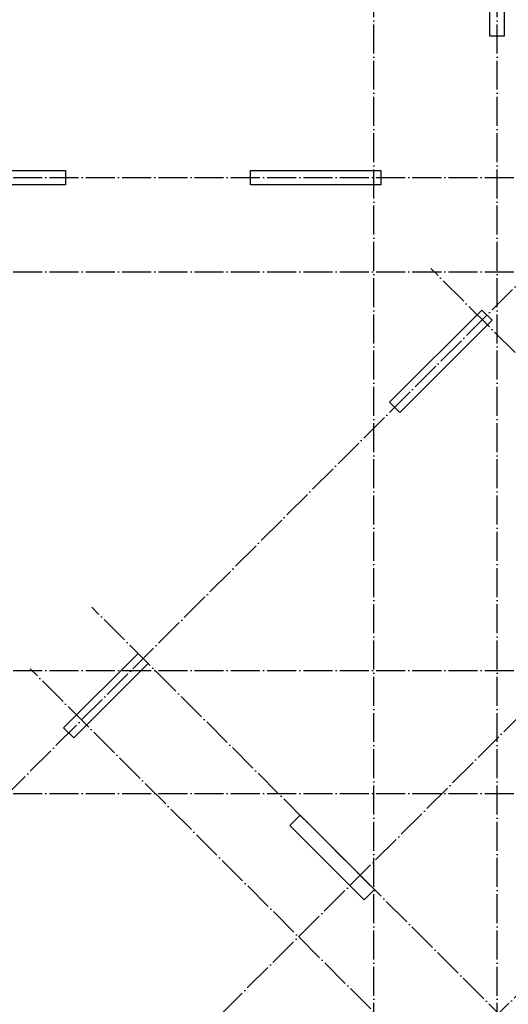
# Model space of a CAD drawing. Header units: millimetres. Extents: x -49773 to 2322955, y -3321 to 58485.
# Tile 199 of 256: x 890026 to 896760, y 12613 to 26201. Entities that reach past the tile are written whole.
import ezdxf

# ---------------------------------------------------------------- set-up
doc = ezdxf.new("R2010")
doc.units = ezdxf.units.MM
doc.linetypes.add('______11', pattern=[500, 400, -50, 0, -50])
doc.linetypes.add('______5', pattern=[1100, 800, -100, 100, -100])
doc.layers.add('Осевая линия_ общее', color=7, linetype='______5', lineweight=13, true_color=0xa0a0a0)

msp = doc.modelspace()

# ---------------------------------------------------------------- linework, layer by layer
at = {"color": 7, "linetype": 'Continuous', "lineweight": 25, "transparency": 33554687}
for p, q in [((896505.6, 25971.2), (896505.6, 27421.2)), ((896705.6, 27421.2), (896705.6, 25971.2)), ((896705.6, 25971.2), (896505.6, 25971.2)), ((889205.6, 24121.2), (890655.6, 24121.2)), ((890655.6, 24121.2), (890655.6, 23921.2)), ((893205.6, 23921.2), (893205.6, 24121.2)), ((893205.6, 24121.2), (895005.6, 24121.2)), ((895005.6, 24121.2), (895005.6, 23921.2)), ((890655.6, 23921.2), (889205.6, 23921.2)), ((895005.6, 23921.2), (893205.6, 23921.2)), ((895121.7, 20920.9), (896394.5, 22193.6)), ((896394.5, 22193.6), (896535.9, 22052.2)), ((896535.9, 22052.2), (895263.1, 20779.4)), ((895263.1, 20779.4), (895121.7, 20920.9)), ((890631.6, 16430.7), (891656.9, 17456)), ((891656.9, 17456), (891798.3, 17314.6)), ((891798.3, 17314.6), (890773, 16289.3)), ((890773, 16289.3), (890631.6, 16430.7)), ((893750.2, 15079.9), (893891.6, 15221.3)), ((893891.6, 15221.3), (894916.9, 14196)), ((894775.5, 14054.5), (893750.2, 15079.9)), ((894916.9, 14196), (894775.5, 14054.5))]:
    msp.add_line(p, q, dxfattribs=at)
at = {"layer": 'Осевая линия_ общее', "color": 253, "linetype": '______11', "lineweight": -3, "true_color": 0xa0a0a0, "transparency": 33554687}
for p, q in [((894905.6, 6231.2), (894905.6, 35129.1)), ((896605.6, 6231.2), (896605.6, 35129.1)), ((888757.7, 14415.5), (905919.2, 31577)), ((891748.8, 11424.4), (908910.3, 28585.9)), ((893658, 9515.2), (910819.5, 26676.7)), ((885435.6, 24021.2), (914255.6, 24021.2)), ((885435.6, 22721.2), (914255.6, 22721.2)), ((902157.4, 16303.5), (895694.5, 22766.4)), ((897483.4, 11629.5), (891020.5, 18092.4)), ((885435.6, 17221.2), (914255.6, 17221.2)), ((896634.9, 10780.9), (890172, 17243.9)), ((885435.6, 15521.2), (914255.6, 15521.2))]:
    msp.add_line(p, q, dxfattribs=at)

doc.saveas('drawing.dxf')
